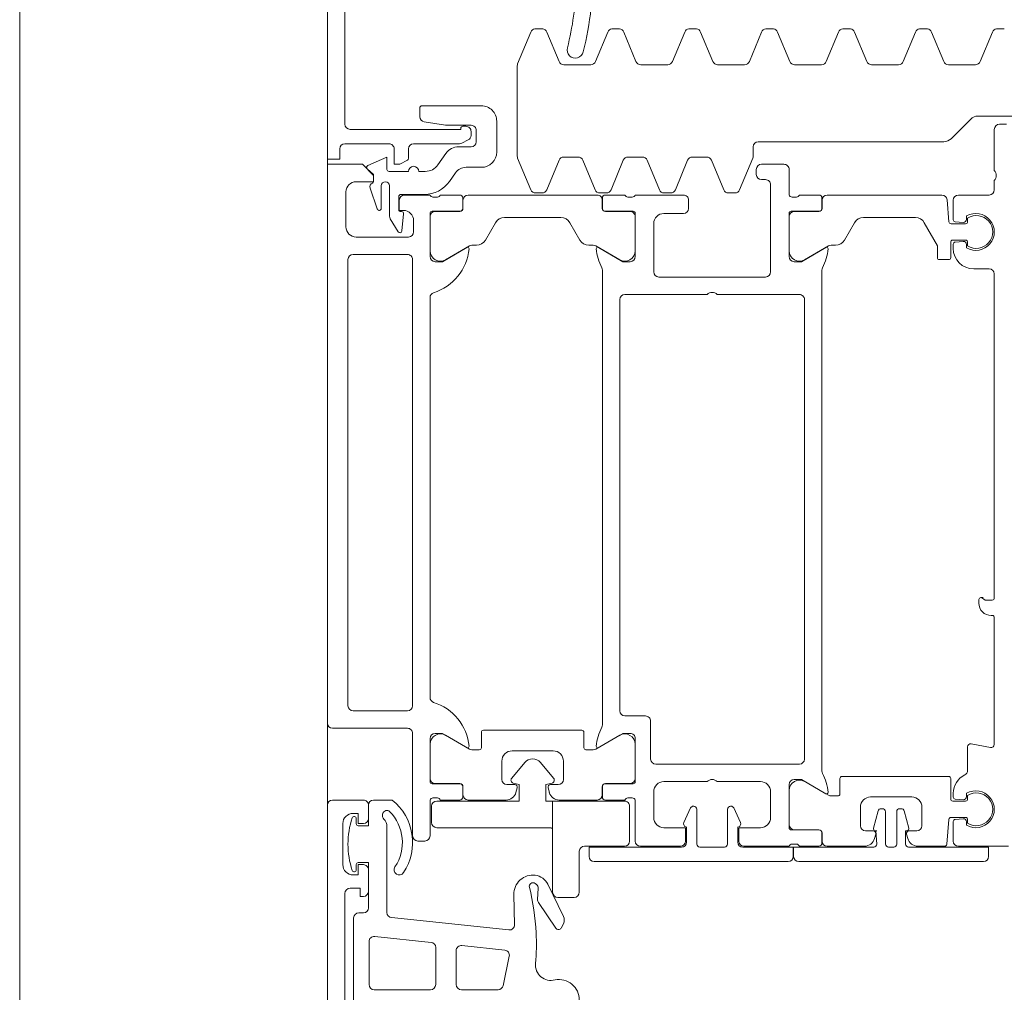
# Model space of a CAD drawing. Header units: centimetres. Extents: x -1737 to 22393, y -8842 to 3838.
# Tile 11 of 174: x -577 to -568, y 1137 to 1146. Entities that reach past the tile are written whole.
import ezdxf

# ---------------------------------------------------------------- set-up
doc = ezdxf.new("R2010")
doc.units = ezdxf.units.CM
for name, color, linetype, lineweight in [('A-DETL-GENF', 92, 'Continuous', 9), ('A-DOOR', 31, 'Continuous', 13), ('A-GLAZ-CWMG', 51, 'Continuous', 13)]:
    doc.layers.add(name, color=color, linetype=linetype, lineweight=lineweight)

# ---------------------------------------------------------------- blocks, each defined once
blk = doc.blocks.new('Schueco_FWS_ADS-75-SimplySmart_out_Family-02 - FWS SI insert unit-2606717-3_piętro I __3_90 m_ - stan projektowany')
at = {"layer": 'A-DETL-GENF'}
blk.add_line((-76.25, 6.6), (76.25, 6.6), dxfattribs=at)
at = {"layer": 'A-DOOR'}
for p, q in [((-76, 6.6), (-68.5, 6.6)), ((-68.45, 6.55), (-68.45, 6.25)), ((-67.75, 5.82), (-67.75, 6.55)), ((-68.68, 6.45), (-69.08, 6.45)), ((-69.36, 6.43), (-70.65, 6.43)), ((-69.6, 6.345), (-70.45, 6.345)), ((-67.58, 6.35), (-67.58, 5.82)), ((-63.18, 6.4), (-67.53, 6.4)), ((-63.13, 5.82), (-63.13, 6.35)), ((-62.52, 6.42), (-62.86, 6.42)), ((-62.05, 6), (-62.05, 6.43)), ((-59.55, 6.43), (-61.86, 6.43)), ((-69.55, 6.25), (-69.55, 6.295)), ((-69.13, 6.32), (-69.08, 6.32)), ((-68.68, 6.32), (-68.63, 6.32)), ((-62.96, 6.32), (-62.96, 5.81)), ((-70.3, 5.595), (-70.3, 6.145)), ((-70.25, 6.195), (-69.8301, 6.195)), ((-69.13, 6.2), (-69.34, 6.2)), ((-68.5, 6.2), (-68.63, 6.2)), ((-68.45, 5.97), (-68.45, 6.15)), ((-62.6863, 6.1139), (-62.4828, 6.1836)), ((-69.7804, 6.1398), (-69.8382, 5.5898)), ((-62.46, 6.075), (-62.6799, 6.075)), ((-69.7168, 4.8312), (-69.5966, 5.9752)), ((-69.5468, 6.02), (-68.7071, 6.02)), ((-62.9084, 5.9112), (-62.7819, 5.9878)), ((-62.756, 5.995), (-62.46, 5.995)), ((-62.32, 6), (-62.32, 5.81)), ((-62.7339, 5.8582), (-62.9, 5.8742)), ((-62.712, 5.885), (-62.712, 5.8781)), ((-62.565, 5.905), (-62.692, 5.905)), ((-62.545, 5.6562), (-62.545, 5.885)), ((-68.8, 5.77), (-67.8, 5.77)), ((-67.53, 5.77), (-63.18, 5.77)), ((-62.91, 5.76), (-62.8, 5.76)), ((-62.55, 5.85), (-62.55, 5.6)), ((-62.1, 5.81), (-62.1919, 5.81)), ((-62.05, 5.312), (-62.05, 5.76)), ((-68.85, 5.65), (-68.85, 5.72)), ((-62.32, 5.71), (-62.32, 5.6461)), ((-61.7874, 5.7), (-61.7, 5.7)), ((-61.68, 5.68), (-61.68, 5.1)), ((-68.45, 5.6), (-68.8, 5.6)), ((-68.43, 5.5283), (-68.43, 5.5717)), ((-68.291, 5.58), (-68.291, 5.31)), ((-67.85, 5.6), (-68.271, 5.6)), ((-68.24, 5.599), (-67.9057, 5.599)), ((-63.55, 5.6), (-67.45, 5.6)), ((-62.729, 5.6), (-63.15, 5.6)), ((-63.0943, 5.599), (-62.76, 5.599)), ((-62.709, 5.31), (-62.709, 5.58)), ((-62.57, 5.5717), (-62.57, 5.5283)), ((-69.8879, 5.545), (-70.25, 5.545)), ((-68.45, 5.31), (-68.45, 5.5)), ((-68.29, 5.309), (-68.29, 5.549)), ((-62.71, 5.549), (-62.71, 5.309)), ((-62.55, 5.5), (-62.55, 5.31)), ((-62.256, 5.5233), (-62.144, 5.4448)), ((-67.819, 5.449), (-67.9533, 5.2165)), ((-63.0467, 5.2165), (-63.1809, 5.449)), ((-62.3333, 5.3518), (-62.4171, 5.4104)), ((-70.3, 4.9374), (-70.3, 5.295)), ((-70.25, 5.345), (-69.9194, 5.345)), ((-69.8697, 5.2898), (-69.9137, 4.8713)), ((-68.321, 5.28), (-68.42, 5.28)), ((-68.4, 5.279), (-68.32, 5.279)), ((-62.68, 5.279), (-62.6, 5.279)), ((-62.58, 5.28), (-62.679, 5.28)), ((-62.08, 5.3219), (-62.08, 5.2)), ((-62.013, 5.2273), (-62.0445, 5.2893)), ((-61.88, 5.28), (-61.88, 5.25)), ((-68.45, 4.8593), (-68.45, 5.229)), ((-67.96, 5.1915), (-67.96, 5.12)), ((-63.04, 5.1469), (-63.04, 5.1915)), ((-62.55, 5.229), (-62.55, 3.971)), ((-62.28, 5.1), (-62.28, 5.2494)), ((-61.93, 5.2), (-61.9684, 5.2)), ((-67.94, 5.1), (-67.79, 5.1)), ((-62.03, 5.15), (-61.92, 5.15)), ((-67.77, 5.08), (-67.77, 4.12)), ((-62.82, 4.9621), (-62.99, 5.0602)), ((-68.07, 4.9), (-68.25, 4.9)), ((-61.83, 4.95), (-62.13, 4.95)), ((-69.9738, 4.8276), (-70.2604, 4.8885)), ((-68.3, 4.85), (-68.3, 4.775)), ((-67.97, 4.4), (-67.97, 4.8)), ((-62.77, 4.3245), (-62.77, 4.8755)), ((-69.3713, 4.7831), (-69.6659, 4.7759)), ((-68.3315, 4.7509), (-68.3759, 4.7628)), ((-62.4991, 4.6178), (-62.1892, 4.7462)), ((-62.1701, 4.75), (-61.2899, 4.75)), ((-61.2708, 4.7462), (-60.9609, 4.6178)), ((-69.4495, 4.5435), (-69.7006, 4.3741)), ((-69.3088, 4.5462), (-69.4189, 4.552)), ((-69.2639, 4.5765), (-69.2747, 4.5621)), ((-62.53, 4.5084), (-62.53, 4.5716)), ((-60.9304, 4.5022), (-60.9304, 4.5778)), ((-69.586, 4.2981), (-69.2719, 4.4513)), ((-68.3759, 4.4372), (-68.3315, 4.4491)), ((-68.3, 4.425), (-68.3, 4.35)), ((-62.2109, 4.3428), (-62.4991, 4.4622)), ((-60.9609, 4.4622), (-61.2491, 4.3428)), ((-69.6979, 4.3228), (-69.6561, 4.3005)), ((-68.45, 3.971), (-68.45, 4.3407)), ((-68.25, 4.3), (-68.07, 4.3)), ((-62.99, 4.1398), (-62.82, 4.2379)), ((-62.18, 4.1567), (-62.18, 4.2966)), ((-61.28, 4.2966), (-61.28, 4.0334)), ((-67.96, 4.08), (-67.96, 4.0085)), ((-67.79, 4.1), (-67.94, 4.1)), ((-63.04, 4.0085), (-63.04, 4.0531)), ((-62.4991, 3.9911), (-62.2109, 4.1105)), ((-69.05, 2.11), (-69.05, 4)), ((-67.9533, 3.9835), (-67.819, 3.751)), ((-63.1809, 3.751), (-63.0467, 3.9835)), ((-62.53, 3.8818), (-62.53, 3.9449)), ((-61.2491, 3.9872), (-60.9609, 3.8678)), ((-68.45, 3.7), (-68.45, 3.89)), ((-68.42, 3.92), (-68.321, 3.92)), ((-68.32, 3.921), (-68.4, 3.921)), ((-68.291, 3.89), (-68.291, 3.62)), ((-68.29, 3.651), (-68.29, 3.891)), ((-67.7175, 3.92), (-63.2825, 3.92)), ((-62.71, 3.891), (-62.71, 3.651)), ((-62.709, 3.62), (-62.709, 3.89)), ((-62.6, 3.921), (-62.68, 3.921)), ((-62.679, 3.92), (-62.58, 3.92)), ((-62.55, 3.89), (-62.55, 3.7)), ((-63.57, 3.75), (-67.58, 3.75)), ((-62.2109, 3.7162), (-62.4991, 3.8356)), ((-60.9304, 3.7522), (-60.9304, 3.8278)), ((-68.43, 3.6283), (-68.43, 3.6717)), ((-67.63, 3.7), (-67.63, 3.5)), ((-63.52, 2.9), (-63.52, 3.7)), ((-62.57, 3.6717), (-62.57, 3.6283)), ((-62.18, 3.53), (-62.18, 3.67)), ((-60.9609, 3.7122), (-61.2491, 3.5928)), ((-68.85, 3.6), (-68.45, 3.6)), ((-68.271, 3.6), (-67.85, 3.6)), ((-67.9057, 3.601), (-68.24, 3.601)), ((-63.15, 3.6), (-62.729, 3.6)), ((-62.76, 3.601), (-63.0943, 3.601)), ((-62.55, 3.6), (-62.55, 3.13)), ((-68.9, 3.16), (-68.9, 3.55)), ((-62.4991, 3.3644), (-62.2109, 3.4838)), ((-61.28, 3.5466), (-61.28, 3.2834)), ((-68.37, 3.42), (-68.62, 3.42)), ((-68.1, 3.4), (-68.1, 2)), ((-67.68, 3.45), (-68.05, 3.45)), ((-63.35, 3.37), (-63.35, 2.33)), ((-62.83, 3.42), (-63.3, 3.42)), ((-68.27, 2.9), (-68.27, 3.32)), ((-62.73, 3.13), (-62.73, 3.32)), ((-62.53, 3.2551), (-62.53, 3.3182)), ((-62.2109, 3.0895), (-62.4991, 3.2089)), ((-61.2491, 3.2372), (-60.9609, 3.1178)), ((-68.86, 3.1), (-68.71, 3.1)), ((-68.6694, 3.1261), (-68.5273, 3.0598)), ((-62.6, 3.08), (-62.68, 3.08)), ((-60.9304, 3.0022), (-60.9304, 3.0778)), ((-68.54, 3), (-68.88, 3)), ((-68.51, 3.0326), (-68.51, 3.03)), ((-62.18, 2.9034), (-62.18, 3.0433)), ((-68.91, 2.97), (-68.91, 2.73)), ((-60.9609, 2.9622), (-61.2491, 2.8428)), ((-68.27, 2.38), (-68.27, 2.8)), ((-63.52, 2), (-63.52, 2.8)), ((-62.4991, 2.7378), (-62.2109, 2.8572)), ((-61.28, 2.7966), (-61.28, 2.5334)), ((-68.88, 2.7), (-68.54, 2.7)), ((-62.53, 2.6284), (-62.53, 2.6916)), ((-68.71, 2.6), (-68.86, 2.6)), ((-68.5273, 2.6402), (-68.6694, 2.5739)), ((-68.51, 2.67), (-68.51, 2.6674)), ((-68.9, 2.1), (-68.9, 2.54)), ((-62.1892, 2.4538), (-62.4991, 2.5822)), ((-62.35, 2.42), (-62.3, 2.42)), ((-62.08, 2.45), (-62.1701, 2.45)), ((-62.03, 0.5914), (-62.03, 2.4)), ((-61.2491, 2.4872), (-60.9609, 2.3678)), ((-62.4, 2.33), (-62.4, 2.37)), ((-62.25, 2.37), (-62.25, 2.15)), ((-60.9304, 2.2522), (-60.9304, 2.3278)), ((-68.62, 2.28), (-68.37, 2.28)), ((-63.3, 2.28), (-62.45, 2.28)), ((-60.9609, 2.2122), (-61.2491, 2.0928)), ((-68.88, 2.0283), (-68.88, 2.0717)), ((-68.741, 2.08), (-68.741, 1.81)), ((-68.74, 2.049), (-68.74, 1.809)), ((-68.3, 2.1), (-68.721, 2.1)), ((-68.3556, 2.099), (-68.69, 2.099)), ((-62.729, 2.1), (-63.15, 2.1)), ((-63.0943, 2.099), (-62.76, 2.099)), ((-62.71, 2.049), (-62.71, 1.809)), ((-62.709, 1.81), (-62.709, 2.08)), ((-62.57, 2.0717), (-62.57, 2.0283)), ((-62.3, 2.1), (-62.55, 2.1)), ((-61.28, 2.0466), (-61.28, 1.7834)), ((-69.05, 2.0057), (-69.05, 0.2057)), ((-68.9, 1.81), (-68.9, 2)), ((-68.4033, 1.7165), (-68.269, 1.949)), ((-68.05, 1.95), (-63.57, 1.95)), ((-63.0467, 1.7165), (-63.1809, 1.949)), ((-62.55, 2), (-62.55, 1.81)), ((-68.9, 1.729), (-68.9, 1.3643)), ((-68.771, 1.78), (-68.87, 1.78)), ((-68.77, 1.779), (-68.85, 1.779)), ((-63.2825, 1.78), (-68.1675, 1.78)), ((-62.68, 1.779), (-62.6, 1.779)), ((-62.58, 1.78), (-62.679, 1.78)), ((-62.55, 1.729), (-62.55, 0.6103)), ((-61.2491, 1.7372), (-60.9609, 1.6178)), ((-68.41, 1.625), (-68.41, 1.6915)), ((-63.04, 1.6468), (-63.04, 1.6915)), ((-68.24, 1.605), (-68.39, 1.605)), ((-68.22, 0.545), (-68.22, 1.585)), ((-62.82, 1.4621), (-62.99, 1.5602)), ((-60.9304, 1.5022), (-60.9304, 1.5778)), ((-60.9609, 1.4622), (-61.2491, 1.3428)), ((-68.75, 1.28), (-68.75, 1.355)), ((-68.7, 1.405), (-68.52, 1.405)), ((-62.77, 0.8686), (-62.77, 1.3755)), ((-68.8259, 1.2678), (-68.7815, 1.2559)), ((-68.5565, 1.2329), (-68.724, 1.2778)), ((-68.42, 1.305), (-68.42, 0.905)), ((-61.28, 1.2966), (-61.28, 1.0334)), ((-68.88, 1.1607), (-68.5643, 1.1607)), ((-68.5343, 1.1907), (-68.5343, 1.2039)), ((-68.91, 1.0807), (-68.91, 1.1307)), ((-68.5643, 1.0507), (-68.88, 1.0507)), ((-68.724, 0.9335), (-68.5565, 0.9784)), ((-68.5343, 1.0074), (-68.5343, 1.0207)), ((-61.2491, 0.9872), (-60.9609, 0.8678)), ((-68.7815, 0.9541), (-68.8259, 0.9422)), ((-68.75, 0.855), (-68.75, 0.93)), ((-68.9, 0.8457), (-68.9, 0.5828)), ((-68.52, 0.805), (-68.7, 0.805)), ((-60.9304, 0.7522), (-60.9304, 0.8278)), ((-60.9609, 0.7122), (-61.2491, 0.5928)), ((-63.18, 0.545), (-63.18, 0.635)), ((-68.8817, 0.5629), (-68.6383, 0.5416)), ((-68.85, 0.5), (-68.6593, 0.5)), ((-68.6394, 0.4817), (-68.6325, 0.4026)), ((-68.62, 0.5217), (-68.62, 0.38)), ((-68.46, 0.38), (-68.46, 0.505)), ((-68.4475, 0.4026), (-68.4406, 0.4817)), ((-68.44, 0.525), (-68.24, 0.525)), ((-68.4207, 0.5), (-68.3845, 0.5)), ((-63.01, 0.525), (-63.16, 0.525)), ((-63.07, 0.5), (-63.0293, 0.5)), ((-63.0094, 0.4817), (-63.0025, 0.4026)), ((-62.99, 0.38), (-62.99, 0.505)), ((-62.83, 0.5217), (-62.83, 0.38)), ((-62.8175, 0.4026), (-62.8106, 0.4817)), ((-62.5956, 0.5605), (-62.8117, 0.5416)), ((-62.7907, 0.5), (-62.6, 0.5)), ((-61.8093, 0.3293), (-62.0007, 0.5207)), ((-61.28, 0.5466), (-61.28, 0.2834)), ((-68.9, -0.04), (-68.9, 0.45)), ((-62.55, 0.45), (-62.55, 0.15)), ((-68.6624, 0.37), (-68.6959, 0.37)), ((-68.64, 0.36), (-68.6756, 0.36)), ((-68.4044, 0.36), (-68.44, 0.36)), ((-68.3841, 0.37), (-68.4176, 0.37)), ((-68.16, 0.36), (-67.93, 0.36)), ((-67.9005, 0.3243), (-67.9372, 0.1357)), ((-63.27, 0.15), (-63.27, 0.3)), ((-63.0324, 0.37), (-63.0659, 0.37)), ((-63.0456, 0.36), (-63.01, 0.36)), ((-62.81, 0.36), (-62.7744, 0.36)), ((-62.7541, 0.37), (-62.7876, 0.37)), ((-66.53, 0.25), (-66.495, 0.25)), ((-61.78, -0.3), (-61.78, 0.2586)), ((-61.2491, 0.2372), (-60.9609, 0.1178)), ((-67.9078, 0.1), (-66.67, 0.1)), ((-66.65, 0.12), (-66.65, 0.13)), ((-66.48, 0.1), (-63.32, 0.1)), ((-62.5, 0.1), (-62.41, 0.1)), ((-62.31, 0.1), (-61.91, 0.1)), ((-61.86, 0.05), (-61.86, -0.02)), ((-60.9304, 0.0022), (-60.9304, 0.0778))]:
    blk.add_line(p, q, dxfattribs=at)
at = {"layer": 'A-DOOR', "flags": 128}
for points in [[(-67.7, 6.6), (-62.25, 6.6), (-62.25, 6.26), (-62.36, 6.15), (-62.42, 6.15), (-62.42, 6.32)], [(-62.1, 6.48), (-62.2, 6.48), (-62.2, 6.6), (-59.25, 6.6), (-59.25, 4.65)], [(-69.39, 6.25), (-69.39, 6.28), (-69.31, 6.28), (-69.31, 6.38)], [(-69.18, 6.35), (-69.18, 6.3), (-69.08, 6.3), (-69.08, 6.25)], [(-68.68, 6.25), (-68.68, 6.3), (-68.58, 6.3), (-68.58, 6.35)], [(-61.91, 6.38), (-61.91, 5.3), (-61.9, 5.3)], [(-69.06, 6.3), (-69.06, 6.2), (-69.5, 6.2)], [(-68.5, 6.2), (-68.7, 6.2), (-68.7, 6.3)], [(-62.415, 6.15), (-62.35, 6.15), (-62.2957, 6.2116)], [(-62.2624, 6.2064), (-62.18, 6.02), (-62.3, 6.02)], [(-62.7, 5.86), (-62.7, 5.9), (-62.6, 5.9)], [(-62.2097, 5.8209), (-62.2478, 5.8957), (-62.25, 5.95), (-62.1, 5.95)], [(-61.87, 5.2), (-61.87, 5.45), (-61.8367, 5.6579)], [(-67.9381, 5.2407), (-67.8, 5.48), (-67.8, 5.55)], [(-63.2, 5.55), (-63.2, 5.48), (-63.0618, 5.2407)], [(-69, 4.05), (-68.91, 4.05), (-68.91, 3.15)], [(-67.8, 3.65), (-67.8, 3.72), (-67.9381, 3.9593)], [(-63.0618, 3.9593), (-63.2, 3.72), (-63.2, 3.65)], [(-68.72, 3.32), (-68.72, 3.11), (-68.85, 3.11)], [(-68.91, 2.55), (-68.91, 2.06), (-69, 2.06)], [(-68.85, 2.59), (-68.72, 2.59), (-68.72, 2.38)], [(-68.91, 1.2757), (-68.91, 2.0557), (-69, 2.0557)], [(-68.3881, 1.7407), (-68.25, 1.98), (-68.25, 2.05)], [(-63.2, 2.05), (-63.2, 1.98), (-63.0618, 1.7407)], [(-68.75, 1.2457), (-68.7489, 1.262), (-68.75, 1.2557), (-68.88, 1.2457)], [(-68.88, 0.9657), (-68.75, 0.9657), (-68.7489, 0.9494), (-68.75, 0.9657)], [(-69, 0.1557), (-68.91, 0.1557), (-68.91, 0.9357)], [(-63.16, 0.655), (-63.0454, 0.655), (-62.82, 0.782)], [(-66.475, 0.23), (-66.475, 0.2233), (-66.5, 0.19), (-66.5, 0.12)]]:
    blk.add_lwpolyline(points, dxfattribs=at)
for points in [[(-68.51, 5.585), (-68.67, 5.585)], [(-68.72, 5.535), (-68.72, 4.435)], [(-68.2842, 4.7891), (-68.3, 4.73), (-68.46, 4.73), (-68.46, 5.535), (-68.46, 4.73), (-68.3, 4.73)], [(-68.0837, 4.6766), (-68.2359, 4.8043)], [(-68.2359, 4.3957), (-68.0837, 4.5234)], [(-68.73, 4.405), (-68.46, 4.405), (-68.46, 4.47), (-68.3, 4.47), (-68.2842, 4.4109), (-68.3, 4.47), (-68.46, 4.47), (-68.46, 4.405)], [(-69.4, 4.195), (-69.4, 4.355)], [(-69.35, 4.405), (-68.46, 4.405), (-68.46, 3.705), (-68.46, 4.405)], [(-68.95, 4.145), (-69.35, 4.145)], [(-68.9, 3.705), (-68.9, 4.095)], [(-68.51, 3.655), (-68.85, 3.655)]]:
    blk.add_lwpolyline(points, close=True, dxfattribs=at)
at = {"layer": 'A-DOOR'}
for centre, radius, start, end in [((-68.5, 6.55), 0.05, 0, 90), ((-67.7, 6.55), 0.05, 90, 180), ((-69.08, 6.35), 0.1, 90, 180), ((-68.68, 6.35), 0.1, 0, 90), ((-62.1, 6.43), 0.05, 0, 90), ((-69.6, 6.295), 0.05, 0, 90), ((-69.36, 6.38), 0.05, 0, 90), ((-69.13, 6.34), 0.02, 108.18055, 270), ((-68.88, 5.5788), 0.8213, 71.81945, 108.18055), ((-68.63, 6.34), 0.02, 270, 71.81945), ((-67.53, 6.35), 0.05, 90, 180), ((-63.18, 6.35), 0.05, 0, 90), ((-62.86, 6.32), 0.1, 90, 180), ((-62.52, 6.32), 0.1, 0, 90), ((-61.86, 6.38), 0.05, 90, 180), ((-69.5, 6.25), 0.05, 180, 270), ((-69.34, 6.25), 0.05, 180, 270), ((-69.13, 6.25), 0.05, 270, 0), ((-69.08, 6.3), 0.02, 0, 90), ((-68.68, 6.3), 0.02, 90, 180), ((-68.63, 6.25), 0.05, 180, 270), ((-68.5, 6.25), 0.05, 270, 0), ((-70.25, 6.145), 0.05, 90, 180), ((-69.8301, 6.145), 0.05, 354, 90), ((-68.5, 6.15), 0.05, 0, 90), ((-62.4699, 6.1458), 0.04, 23.81736, 108.90458), ((-62.415, 6.17), 0.02, 203.81736, 270), ((-62.2807, 6.1983), 0.02, 23.83874, 138.57633), ((-68.7071, 6.12), 0.1, 270, 315.573), ((-68.6, 6.015), 0.05, 18.03579, 135.573), ((-62.6799, 6.095), 0.02, 108.90458, 270), ((-62.46, 6.035), 0.04, 270, 90), ((-69.5468, 5.97), 0.05, 90, 174), ((-68.8647, 6.2999), 0.5299, 236.43999, 321.49462), ((-68.8647, 6.2999), 0.4299, 236.43999, 314.9859), ((-68.5848, 6.0199), 0.0341, 314.9859, 18.03579), ((-62.756, 5.945), 0.05, 90, 121.18497), ((-62.3, 6), 0.02, 90, 180), ((-62.1, 6), 0.05, 270, 0), ((-69.13, 5.9), 0.05, 56.43999, 236.43999), ((-62.898, 5.8941), 0.02, 121.18497, 264.5), ((-62.8, 5.86), 0.1, 270, 0), ((-62.732, 5.8781), 0.02, 264.5, 0), ((-62.692, 5.885), 0.02, 90, 180), ((-62.6, 5.85), 0.05, 0, 90), ((-62.565, 5.885), 0.02, 0, 90), ((-62.23, 5.9048), 0.02, 180, 207), ((-68.8, 5.72), 0.05, 90, 180), ((-67.8, 5.82), 0.05, 270, 0), ((-67.53, 5.82), 0.05, 180, 270), ((-63.18, 5.82), 0.05, 270, 0), ((-62.91, 5.81), 0.05, 180, 270), ((-62.32, 5.76), 0.05, 270, 90), ((-62.1919, 5.83), 0.02, 207, 270), ((-62.1, 5.76), 0.05, 0, 90), ((-61.7874, 5.65), 0.05, 90, 170.90972), ((-61.7, 5.68), 0.02, 0, 90), ((-70.25, 5.595), 0.05, 180, 270), ((-69.8879, 5.595), 0.05, 270, 354), ((-68.8, 5.65), 0.05, 180, 270), ((-68.67, 5.535), 0.05, 90, 180), ((-68.67, 5.535), 0.05, 90, 180), ((-68.51, 5.535), 0.05, 0, 90), ((-68.51, 5.535), 0.05, 0, 90), ((-68.46, 5.5717), 0.03, 0, 70.52878), ((-68.271, 5.58), 0.02, 90, 180), ((-68.24, 5.549), 0.05, 90, 180), ((-67.9057, 5.499), 0.1, 330, 90), ((-67.85, 5.55), 0.05, 0, 90), ((-67.45, 5.55), 0.05, 90, 162.25158), ((-63.55, 5.55), 0.05, 17.74842, 90), ((-63.15, 5.55), 0.05, 90, 180), ((-63.0943, 5.499), 0.1, 90, 210), ((-62.76, 5.549), 0.05, 360, 90), ((-62.729, 5.58), 0.02, 0, 90), ((-62.54, 5.5717), 0.03, 109.47122, 180), ((-62.245, 5.6562), 0.3, 180, 235), ((-62.17, 5.6461), 0.15, 180, 235), ((-68.46, 5.5283), 0.03, 289.47122, 0), ((-67.9738, 5.7177), 0.5, 275.62258, 342.25158), ((-63.0262, 5.7177), 0.5, 197.74842, 264.37742), ((-62.54, 5.5283), 0.03, 180, 250.52878), ((-62.23, 5.3219), 0.15, 0, 55), ((-70.25, 5.295), 0.05, 90, 180), ((-69.9194, 5.295), 0.05, 354, 90), ((-68.42, 5.31), 0.03, 180, 270), ((-68.4, 5.229), 0.05, 90, 180), ((-68.321, 5.31), 0.03, 270, 0), ((-68.32, 5.309), 0.03, 270, 0), ((-62.68, 5.309), 0.03, 180, 270), ((-62.679, 5.31), 0.03, 180, 270), ((-62.6, 5.229), 0.05, 0, 90), ((-62.58, 5.31), 0.03, 270, 0), ((-62.405, 5.2494), 0.125, 0, 55), ((-62, 5.312), 0.05, 180, 207), ((-61.9, 5.28), 0.02, 0, 90), ((-67.91, 5.1915), 0.05, 150, 180), ((-67.9262, 5.2338), 0.0138, 150, 275.62258), ((-63.0738, 5.2338), 0.0138, 264.37742, 30), ((-63.09, 5.1915), 0.05, 0, 30), ((-62.03, 5.2), 0.05, 180, 270), ((-61.9684, 5.25), 0.05, 207, 270), ((-61.93, 5.25), 0.05, 270, 0), ((-61.92, 5.2), 0.05, 270, 0), ((-67.94, 5.12), 0.02, 180, 270), ((-67.79, 5.08), 0.02, 0, 90), ((-62.94, 5.1469), 0.1, 180, 240), ((-62.13, 5.1), 0.15, 180, 270), ((-61.83, 5.1), 0.15, 270, 0), ((-70.25, 4.9374), 0.05, 180, 258), ((-68.25, 4.85), 0.05, 90, 180), ((-68.07, 4.8), 0.1, 0, 90), ((-62.87, 4.8755), 0.1, 0, 60), ((-69.9634, 4.8765), 0.05, 258, 354), ((-69.6671, 4.8259), 0.05, 174, 271.39185), ((-68.35, 4.8593), 0.1, 180, 255), ((-68.2552, 4.7813), 0.03, 50, 165), ((-68.2552, 4.7813), 0.03, 50, 165), ((-69.3668, 4.5982), 0.185, 352.93336, 91.39185), ((-68.325, 4.775), 0.025, 255, 0), ((-62.1701, 4.7), 0.05, 90, 112.5), ((-61.2899, 4.7), 0.05, 67.5, 90), ((-69.8849, 7.0622), 2.5, 273.21628, 283.53096), ((-69.2918, 4.5976), 0.035, 323, 103.53096), ((-68.148, 4.6), 0.1, 310, 50), ((-68.148, 4.6), 0.1, 310, 50), ((-62.48, 4.5716), 0.05, 112.5, 180), ((-60.98, 4.5716), 0.05, 7.14524, 67.5), ((-70.059, 4.4225), 0.15, 84.60477, 195.68874), ((-69.8569, 6.563), 2, 264.60477, 273.21628), ((-69.4215, 4.502), 0.05, 87, 124), ((-69.3067, 4.5862), 0.04, 267, 323), ((-69.342, 4.5951), 0.16, 296, 352.93336), ((-68.77, 4.435), 0.05, 323.1301, 0), ((-68.77, 4.435), 0.05, 323.1301, 0), ((-68.35, 4.3407), 0.1, 105, 180), ((-68.325, 4.425), 0.025, 0, 105), ((-62.48, 4.5084), 0.05, 180, 247.5), ((-60.98, 4.5084), 0.05, 292.5, 352.85476), ((-70.4, 4.345), 0.2, 270, 10.65041), ((-69.6838, 4.3492), 0.03, 124, 242), ((-69.35, 4.355), 0.05, 90, 180), ((-69.35, 4.355), 0.05, 90, 180), ((-68.25, 4.35), 0.05, 180, 270), ((-68.2552, 4.4187), 0.03, 195, 310), ((-68.2552, 4.4187), 0.03, 195, 310), ((-68.07, 4.4), 0.1, 270, 0), ((-62.87, 4.3245), 0.1, 300, 0), ((-62.23, 4.2966), 0.05, 0, 67.5), ((-61.23, 4.2966), 0.05, 112.5, 180), ((-69.6185, 4.3712), 0.08, 242, 294), ((-61.1347, 4.1842), 0.08, 74.69903, 256.52965), ((-60.4177, 7.0085), 2.834, 255.78562, 268.47774), ((-69.35, 4.195), 0.05, 180, 270), ((-69.35, 4.195), 0.05, 180, 270), ((-68.95, 4.095), 0.05, 0, 90), ((-68.95, 4.095), 0.05, 0, 90), ((-62.94, 4.0531), 0.1, 120, 180), ((-62.23, 4.1567), 0.05, 292.5, 0), ((-69, 4), 0.05, 90, 180), ((-67.94, 4.08), 0.02, 90, 180), ((-67.79, 4.12), 0.02, 270, 0), ((-61.23, 4.0334), 0.05, 180, 247.5), ((-60.4174, 7.0089), 2.9943, 255.77229, 272.11829), ((-68.4, 3.971), 0.05, 180, 270), ((-67.91, 4.0085), 0.05, 180, 210), ((-67.9262, 3.9662), 0.0138, 84.67141, 210), ((-67.9713, 3.4821), 0.5, 62.5097, 84.67141), ((-63.0287, 3.4821), 0.5, 95.32859, 117.4903), ((-63.0738, 3.9662), 0.0138, 330, 95.32859), ((-63.09, 4.0085), 0.05, 330, 0), ((-62.6, 3.971), 0.05, 270, 0), ((-62.48, 3.9449), 0.05, 112.5, 180), ((-68.42, 3.89), 0.03, 90, 180), ((-68.321, 3.89), 0.03, 0, 90), ((-68.32, 3.891), 0.03, 0, 90), ((-67.7175, 3.97), 0.05, 242.5097, 270), ((-63.2825, 3.97), 0.05, 270, 297.4903), ((-62.68, 3.891), 0.03, 90, 180), ((-62.679, 3.89), 0.03, 90, 180), ((-62.58, 3.89), 0.03, 0, 90), ((-62.48, 3.8818), 0.05, 180, 247.5), ((-60.98, 3.8216), 0.05, 7.14524, 67.5), ((-67.9057, 3.701), 0.1, 270, 30), ((-67.58, 3.7), 0.05, 90, 180), ((-63.57, 3.7), 0.05, 0, 90), ((-63.0943, 3.701), 0.1, 150, 270), ((-60.98, 3.7584), 0.05, 292.5, 352.85476), ((-68.85, 3.705), 0.05, 180, 270), ((-68.85, 3.705), 0.05, 180, 270), ((-68.51, 3.705), 0.05, 270, 0), ((-68.51, 3.705), 0.05, 270, 0), ((-68.46, 3.6717), 0.03, 0, 70.52878), ((-68.24, 3.651), 0.05, 180, 270), ((-67.85, 3.65), 0.05, 270, 0), ((-63.15, 3.65), 0.05, 180, 270), ((-62.76, 3.651), 0.05, 270, 0), ((-62.54, 3.6717), 0.03, 109.47122, 180), ((-62.23, 3.67), 0.05, 0, 67.5), ((-68.85, 3.55), 0.05, 90, 180), ((-68.46, 3.6283), 0.03, 289.47122, 0), ((-68.271, 3.62), 0.02, 180, 270), ((-62.729, 3.62), 0.02, 270, 0), ((-62.54, 3.6283), 0.03, 180, 250.52878), ((-61.23, 3.5466), 0.05, 112.5, 180), ((-67.68, 3.5), 0.05, 270, 0), ((-62.23, 3.53), 0.05, 292.5, 0), ((-68.62, 3.32), 0.1, 90, 180), ((-68.37, 3.32), 0.1, 0, 90), ((-68.05, 3.4), 0.05, 90, 180), ((-63.3, 3.37), 0.05, 90, 180), ((-62.83, 3.32), 0.1, 0, 90), ((-62.48, 3.3182), 0.05, 112.5, 180), ((-61.23, 3.2834), 0.05, 180, 247.5), ((-62.48, 3.2551), 0.05, 180, 247.5), ((-68.86, 3.15), 0.05, 180, 270), ((-68.85, 3.16), 0.05, 180, 270), ((-68.6821, 3.0989), 0.03, 65, 158.28824), ((-62.68, 3.13), 0.05, 180, 270), ((-62.6, 3.13), 0.05, 270, 0), ((-62.23, 3.0433), 0.05, 0, 67.5), ((-60.98, 3.0716), 0.05, 7.14524, 67.5), ((-68.88, 2.97), 0.03, 90, 180), ((-68.54, 3.03), 0.03, 270, 360), ((-68.54, 3.0326), 0.03, 0, 65), ((-60.98, 3.0084), 0.05, 292.5, 352.85476), ((-68.3225, 2.85), 0.0725, 316.39718, 43.60282), ((-63.5725, 2.85), 0.0725, 316.39718, 43.60282), ((-62.23, 2.9034), 0.05, 292.5, 0), ((-61.23, 2.7966), 0.05, 112.5, 180), ((-68.88, 2.73), 0.03, 180, 270), ((-68.54, 2.67), 0.03, 0, 90), ((-62.48, 2.6916), 0.05, 112.5, 180), ((-68.86, 2.55), 0.05, 90, 180), ((-68.54, 2.6674), 0.03, 295, 0), ((-62.48, 2.6284), 0.05, 180, 247.5), ((-68.85, 2.54), 0.05, 90, 180), ((-68.6821, 2.6011), 0.03, 201.71176, 295), ((-61.23, 2.5334), 0.05, 180, 247.5), ((-62.35, 2.37), 0.05, 90, 180), ((-62.3, 2.37), 0.05, 360, 90), ((-62.1701, 2.5), 0.05, 247.5, 270), ((-62.08, 2.4), 0.05, 0, 90), ((-68.62, 2.38), 0.1, 180, 270), ((-68.37, 2.38), 0.1, 270, 0), ((-63.3, 2.33), 0.05, 180, 270), ((-62.45, 2.33), 0.05, 270, 0), ((-60.98, 2.3216), 0.05, 7.14524, 67.5), ((-60.98, 2.2584), 0.05, 292.5, 352.85476), ((-62.3, 2.15), 0.05, 270, 0), ((-69, 2.11), 0.05, 180, 270), ((-69, 2.0057), 0.05, 90, 180), ((-68.91, 2.0717), 0.03, 0, 70.52878), ((-68.91, 2.0283), 0.03, 289.47122, 0), ((-68.721, 2.08), 0.02, 90, 180), ((-68.69, 2.049), 0.05, 90, 180), ((-68.3556, 1.999), 0.1, 330, 90), ((-68.3, 2.05), 0.05, 0, 90), ((-63.15, 2.05), 0.05, 90, 180), ((-63.0943, 1.999), 0.1, 90, 210), ((-62.76, 2.049), 0.05, 0, 90), ((-62.729, 2.08), 0.02, 0, 90), ((-62.54, 2.0717), 0.03, 109.47122, 180), ((-62.54, 2.0283), 0.03, 180, 250.52878), ((-61.23, 2.0466), 0.05, 112.5, 180), ((-68.05, 2), 0.05, 180, 270), ((-63.57, 2), 0.05, 270, 0), ((-68.87, 1.81), 0.03, 180, 270), ((-68.85, 1.729), 0.05, 90, 180), ((-68.771, 1.81), 0.03, 270, 0), ((-68.77, 1.809), 0.03, 270, 0), ((-68.3762, 1.7338), 0.0138, 150, 275.32859), ((-68.4213, 2.2179), 0.5, 275.32859, 297.4903), ((-68.1675, 1.73), 0.05, 90, 117.4903), ((-63.2825, 1.73), 0.05, 62.5097, 90), ((-63.0287, 2.2179), 0.5, 242.5097, 264.67141), ((-63.0738, 1.7338), 0.0138, 264.67141, 30), ((-62.68, 1.809), 0.03, 180, 270), ((-62.679, 1.81), 0.03, 180, 270), ((-62.6, 1.729), 0.05, 360, 90), ((-62.58, 1.81), 0.03, 270, 0), ((-61.23, 1.7834), 0.05, 180, 247.5), ((-68.36, 1.6915), 0.05, 150, 180), ((-63.09, 1.6915), 0.05, 0, 30), ((-62.94, 1.6468), 0.1, 180, 240), ((-68.39, 1.625), 0.02, 180, 270), ((-68.24, 1.585), 0.02, 0, 90), ((-60.98, 1.5716), 0.05, 7.14524, 67.5), ((-62.87, 1.3755), 0.1, 0, 60), ((-60.98, 1.5084), 0.05, 292.5, 352.85476), ((-68.8, 1.3643), 0.1, 180, 255), ((-68.7, 1.355), 0.05, 90, 180), ((-68.52, 1.305), 0.1, 360, 90), ((-68.88, 1.2757), 0.03, 180, 270), ((-68.775, 1.28), 0.025, 255, 0), ((-68.7292, 1.2585), 0.02, 75, 170), ((-61.23, 1.2966), 0.05, 112.5, 180), ((-68.88, 1.1307), 0.03, 90, 180), ((-68.5643, 1.1907), 0.03, 270, 0), ((-68.5643, 1.2039), 0.03, 0, 75), ((-68.88, 1.0807), 0.03, 180, 270), ((-68.88, 0.9357), 0.03, 90, 180), ((-68.5643, 1.0207), 0.03, 0, 90), ((-68.5643, 1.0074), 0.03, 285, 0), ((-61.23, 1.0334), 0.05, 180, 247.5), ((-68.8, 0.8457), 0.1, 105, 180), ((-68.775, 0.93), 0.025, 0, 105), ((-68.7292, 0.9528), 0.02, 190, 285), ((-68.52, 0.905), 0.1, 270, 360), ((-62.87, 0.8686), 0.1, 300, 0), ((-60.98, 0.8216), 0.05, 7.14524, 67.5), ((-68.7, 0.855), 0.05, 180, 270), ((-60.98, 0.7584), 0.05, 292.5, 352.85476), ((-68.88, 0.5828), 0.02, 180, 265), ((-63.16, 0.635), 0.02, 90, 180), ((-63.0454, 0.675), 0.02, 270, 300), ((-62.6, 0.6103), 0.05, 275, 0), ((-61.93, 0.5914), 0.1, 180, 225), ((-61.23, 0.5466), 0.05, 112.5, 180), ((-68.85, 0.45), 0.05, 90, 180), ((-68.6593, 0.48), 0.02, 5, 90), ((-68.64, 0.5217), 0.02, 0, 85), ((-68.44, 0.505), 0.02, 90, 180), ((-68.4207, 0.48), 0.02, 90, 175), ((-68.3845, 0.3), 0.2, 26.10388, 90), ((-68.24, 0.545), 0.02, 270, 0), ((-63.07, 0.3), 0.2, 90, 180), ((-63.16, 0.545), 0.02, 180, 270), ((-63.0293, 0.48), 0.02, 5, 90), ((-63.01, 0.505), 0.02, 0, 90), ((-62.81, 0.5217), 0.02, 95, 180), ((-62.7907, 0.48), 0.02, 90, 175), ((-62.6, 0.45), 0.05, 360, 90), ((-68.6624, 0.4), 0.03, 270, 5), ((-68.4176, 0.4), 0.03, 175, 270), ((-68.16, 0.41), 0.05, 206.10388, 270), ((-63.0324, 0.4), 0.03, 270, 5), ((-62.7876, 0.4), 0.03, 175, 270), ((-68.54, 0.28), 0.18, 150, 30), ((-68.54, 0.275), 0.16, 147.91535, 32.08465), ((-68.64, 0.38), 0.02, 270, 0), ((-68.44, 0.38), 0.02, 180, 270), ((-67.93, 0.33), 0.03, 349, 90), ((-62.91, 0.28), 0.18, 150, 30), ((-62.91, 0.275), 0.16, 147.91005, 32.08995), ((-63.01, 0.38), 0.02, 270, 0), ((-62.81, 0.38), 0.02, 180, 270), ((-61.88, 0.2586), 0.1, 0, 45), ((-69, 0.2057), 0.05, 180, 270), ((-66.53, 0.13), 0.12, 90, 180), ((-66.495, 0.23), 0.02, 0, 90), ((-66.495, 0.2233), 0.02, 315, 0), ((-61.23, 0.2834), 0.05, 180, 247.5), ((-67.9078, 0.13), 0.03, 169, 270), ((-66.67, 0.12), 0.02, 270, 0), ((-66.48, 0.12), 0.02, 180, 270), ((-63.32, 0.15), 0.05, 270, 360), ((-62.5, 0.15), 0.05, 180, 270), ((-62.36, 0.1525), 0.0725, 226.39718, 313.60282), ((-61.91, 0.05), 0.05, 0, 90), ((-60.98, 0.0716), 0.05, 7.14524, 67.5)]:
    blk.add_arc(centre, radius, start, end, dxfattribs=at)
blk = doc.blocks.new('Rectangular Mullion - Schueco_FWS-50-SI_Tran_CovCap-20mm_Tran-55mm-2606714-3_piętro I __3_90 m_ - stan projektowany')
at = {"layer": 'A-GLAZ-CWMG', "lineweight": 9}
blk.add_line((-577.2332, 1130.8256), (-577.2332, 1222.5267), dxfattribs=at)

msp = doc.modelspace()

# ---------------------------------------------------------------- block references
at = {"layer": 'A-DOOR', "rotation": 90.00000000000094}
msp.add_blockref('Schueco_FWS_ADS-75-SimplySmart_out_Family-02 - FWS SI insert unit-2606717-3_piętro I __3_90 m_ - stan projektowany', (-567.6332, 1207.0756), dxfattribs=at)
at = {"layer": 'A-GLAZ-CWMG', "lineweight": 9}
msp.add_blockref('Rectangular Mullion - Schueco_FWS-50-SI_Tran_CovCap-20mm_Tran-55mm-2606714-3_piętro I __3_90 m_ - stan projektowany', (0, 0), dxfattribs=at)

doc.saveas('drawing.dxf')
